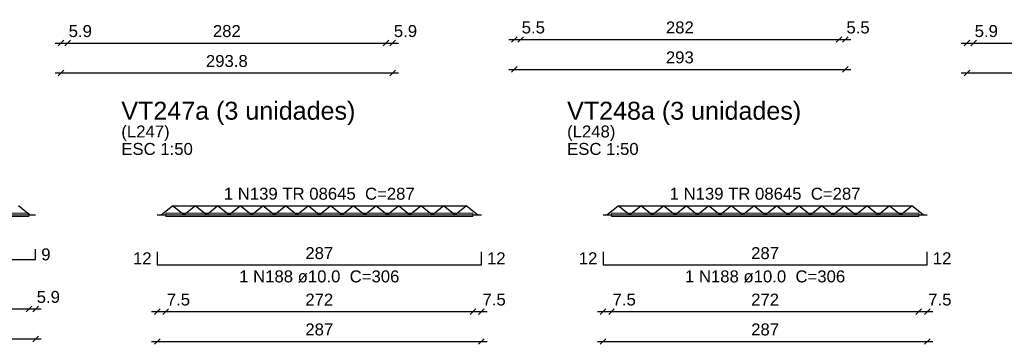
# Model space of a CAD drawing. Header units: millimetres. Extents: x 0 to 119, y 0 to 84.
# Tile 14 of 23: x 51.31 to 68.75, y 61.74 to 67.49. Entities that reach past the tile are written whole.
import ezdxf

# ---------------------------------------------------------------- set-up
doc = ezdxf.new("R2010")
doc.units = ezdxf.units.MM
doc.header["$MEASUREMENT"] = 0
doc.linetypes.add('NULL', pattern=[0])
doc.layers.get('0').update_dxf_attribs({"lineweight": 18})
for name, color, linetype, lineweight in [('Descrição da armadura', 7, 'Continuous', 0), ('DT-Armadura positiva', 2, 'Continuous', 30), ('DT-Cotas', 9, 'Continuous', 5), ('DT-Forma', 5, 'Continuous', 5), ('DT-Título', 3, 'Continuous', 20), ('Textos armaduras', 7, 'Continuous', 0)]:
    doc.layers.add(name, color=color, linetype=linetype, lineweight=lineweight)
doc.styles.add('Arial', font='txt')
doc.dimstyles.new('UM_50.000000', dxfattribs={"dimtxt": 0.18, "dimasz": 0.1, "dimexe": 0.1, "dimexo": 0.2, "dimgap": 0, "dimtad": 1, "dimtih": 1, "dimtoh": 1, "dimdec": 1, "dimlfac": 50, "dimzin": 0, "dimdsep": 46, "dimtxsty": 'Standard', "dimcen": 0.09, "dimdle": 0.1, "dimadec": 1, "dimazin": 2, "dimtfac": 1, "dimtdec": 4, "dimtofl": 0, "dimtmove": 0, "dimatfit": 3, "dimfxl": 1, "dimtolj": 1, "dimarcsym": 0})

# ---------------------------------------------------------------- blocks, each defined once
blk = doc.blocks.new('_Oblique')
at = {"color": 0, "linetype": 'ByBlock', "lineweight": -2}
blk.add_line((-0.5, -0.5), (0.5, 0.5), dxfattribs=at)
blk = doc.blocks.new('*D162')
at = {"layer": 'Defpoints', "color": 0}
for p in [(52.041, 66.542), (57.917, 66.542), (57.917, 66.542)]:
    blk.add_point(p, dxfattribs=at)
at = {"layer": 'DT-Cotas', "color": 0, "lineweight": -2}
blk.add_line((51.941, 66.542), (58.017, 66.542), dxfattribs=at)
at = {"layer": 'DT-Cotas', "color": 0, "lineweight": -2, "xscale": 0.1, "yscale": 0.1, "zscale": 0.1, "rotation": 180}
blk.add_blockref('_Oblique', (52.041, 66.542), dxfattribs=at)
at = {"layer": 'DT-Cotas', "color": 0, "lineweight": -2, "xscale": 0.1, "yscale": 0.1, "zscale": 0.1}
blk.add_blockref('_Oblique', (57.917, 66.542), dxfattribs=at)
at = {"layer": 'DT-Cotas', "color": 7, "insert": (54.979, 66.753), "char_height": 0.2118, "attachment_point": 5, "rotation": 0.0057, "style": 'Arial'}
blk.add_mtext('\\A1;293.8', dxfattribs=at)
blk = doc.blocks.new('*D163')
at = {"layer": 'Defpoints', "color": 0}
for p in [(52.041, 67.071), (52.159, 67.071), (52.159, 67.071)]:
    blk.add_point(p, dxfattribs=at)
at = {"layer": 'DT-Cotas', "color": 0, "lineweight": -2}
blk.add_line((51.941, 67.071), (52.259, 67.071), dxfattribs=at)
at = {"layer": 'DT-Cotas', "color": 0, "lineweight": -2, "xscale": 0.1, "yscale": 0.1, "zscale": 0.1, "rotation": 180}
blk.add_blockref('_Oblique', (52.041, 67.071), dxfattribs=at)
at = {"layer": 'DT-Cotas', "color": 0, "lineweight": -2, "xscale": 0.1, "yscale": 0.1, "zscale": 0.1}
blk.add_blockref('_Oblique', (52.159, 67.071), dxfattribs=at)
at = {"layer": 'DT-Cotas', "color": 7, "insert": (52.384, 67.283), "char_height": 0.2118, "attachment_point": 5, "rotation": 0.0057, "style": 'Arial'}
blk.add_mtext('\\A1;5.9', dxfattribs=at)
blk = doc.blocks.new('*D164')
at = {"layer": 'Defpoints', "color": 0}
for p in [(52.159, 67.071), (57.799, 67.071), (57.799, 67.071)]:
    blk.add_point(p, dxfattribs=at)
at = {"layer": 'DT-Cotas', "color": 0, "lineweight": -2}
blk.add_line((52.059, 67.071), (57.899, 67.071), dxfattribs=at)
at = {"layer": 'DT-Cotas', "color": 0, "lineweight": -2, "xscale": 0.1, "yscale": 0.1, "zscale": 0.1, "rotation": 180}
blk.add_blockref('_Oblique', (52.159, 67.071), dxfattribs=at)
at = {"layer": 'DT-Cotas', "color": 0, "lineweight": -2, "xscale": 0.1, "yscale": 0.1, "zscale": 0.1}
blk.add_blockref('_Oblique', (57.799, 67.071), dxfattribs=at)
at = {"layer": 'DT-Cotas', "color": 7, "insert": (54.979, 67.283), "char_height": 0.2118, "attachment_point": 5, "rotation": 0.0057, "style": 'Arial'}
blk.add_mtext('\\A1;282', dxfattribs=at)
blk = doc.blocks.new('*D165')
at = {"layer": 'Defpoints', "color": 0}
for p in [(57.799, 67.071), (57.917, 67.071), (57.917, 67.071)]:
    blk.add_point(p, dxfattribs=at)
at = {"layer": 'DT-Cotas', "color": 0, "lineweight": -2}
blk.add_line((57.699, 67.071), (58.017, 67.071), dxfattribs=at)
at = {"layer": 'DT-Cotas', "color": 0, "lineweight": -2, "xscale": 0.1, "yscale": 0.1, "zscale": 0.1, "rotation": 180}
blk.add_blockref('_Oblique', (57.799, 67.071), dxfattribs=at)
at = {"layer": 'DT-Cotas', "color": 0, "lineweight": -2, "xscale": 0.1, "yscale": 0.1, "zscale": 0.1}
blk.add_blockref('_Oblique', (57.917, 67.071), dxfattribs=at)
at = {"layer": 'DT-Cotas', "color": 7, "insert": (58.142, 67.283), "char_height": 0.2118, "attachment_point": 5, "rotation": 0.0057, "style": 'Arial'}
blk.add_mtext('\\A1;5.9', dxfattribs=at)
blk = doc.blocks.new('*D166')
at = {"layer": 'Defpoints', "color": 0}
for p in [(60.07, 66.606), (65.93, 66.606), (65.93, 66.606)]:
    blk.add_point(p, dxfattribs=at)
at = {"layer": 'DT-Cotas', "color": 0, "lineweight": -2}
blk.add_line((59.97, 66.606), (66.03, 66.606), dxfattribs=at)
at = {"layer": 'DT-Cotas', "color": 0, "lineweight": -2, "xscale": 0.1, "yscale": 0.1, "zscale": 0.1, "rotation": 180}
blk.add_blockref('_Oblique', (60.07, 66.606), dxfattribs=at)
at = {"layer": 'DT-Cotas', "color": 0, "lineweight": -2, "xscale": 0.1, "yscale": 0.1, "zscale": 0.1}
blk.add_blockref('_Oblique', (65.93, 66.606), dxfattribs=at)
at = {"layer": 'DT-Cotas', "color": 7, "insert": (63, 66.817), "char_height": 0.2118, "attachment_point": 5, "rotation": 0.0057, "style": 'Arial'}
blk.add_mtext('\\A1;293', dxfattribs=at)
blk = doc.blocks.new('*D167')
at = {"layer": 'Defpoints', "color": 0}
for p in [(60.07, 67.135), (60.18, 67.135), (60.18, 67.135)]:
    blk.add_point(p, dxfattribs=at)
at = {"layer": 'DT-Cotas', "color": 0, "lineweight": -2}
blk.add_line((59.97, 67.135), (60.28, 67.135), dxfattribs=at)
at = {"layer": 'DT-Cotas', "color": 0, "lineweight": -2, "xscale": 0.1, "yscale": 0.1, "zscale": 0.1, "rotation": 180}
blk.add_blockref('_Oblique', (60.07, 67.135), dxfattribs=at)
at = {"layer": 'DT-Cotas', "color": 0, "lineweight": -2, "xscale": 0.1, "yscale": 0.1, "zscale": 0.1}
blk.add_blockref('_Oblique', (60.18, 67.135), dxfattribs=at)
at = {"layer": 'DT-Cotas', "color": 7, "insert": (60.406, 67.347), "char_height": 0.2118, "attachment_point": 5, "rotation": 0.0057, "style": 'Arial'}
blk.add_mtext('\\A1;5.5', dxfattribs=at)
blk = doc.blocks.new('*D168')
at = {"layer": 'Defpoints', "color": 0}
for p in [(60.18, 67.135), (65.82, 67.135), (65.82, 67.135)]:
    blk.add_point(p, dxfattribs=at)
at = {"layer": 'DT-Cotas', "color": 0, "lineweight": -2}
blk.add_line((60.08, 67.135), (65.92, 67.135), dxfattribs=at)
at = {"layer": 'DT-Cotas', "color": 0, "lineweight": -2, "xscale": 0.1, "yscale": 0.1, "zscale": 0.1, "rotation": 180}
blk.add_blockref('_Oblique', (60.18, 67.135), dxfattribs=at)
at = {"layer": 'DT-Cotas', "color": 0, "lineweight": -2, "xscale": 0.1, "yscale": 0.1, "zscale": 0.1}
blk.add_blockref('_Oblique', (65.82, 67.135), dxfattribs=at)
at = {"layer": 'DT-Cotas', "color": 7, "insert": (63, 67.347), "char_height": 0.2118, "attachment_point": 5, "rotation": 0.0057, "style": 'Arial'}
blk.add_mtext('\\A1;282', dxfattribs=at)
blk = doc.blocks.new('*D169')
at = {"layer": 'Defpoints', "color": 0}
for p in [(65.82, 67.135), (65.93, 67.135), (65.93, 67.135)]:
    blk.add_point(p, dxfattribs=at)
at = {"layer": 'DT-Cotas', "color": 0, "lineweight": -2}
blk.add_line((65.72, 67.135), (66.03, 67.135), dxfattribs=at)
at = {"layer": 'DT-Cotas', "color": 0, "lineweight": -2, "xscale": 0.1, "yscale": 0.1, "zscale": 0.1, "rotation": 180}
blk.add_blockref('_Oblique', (65.82, 67.135), dxfattribs=at)
at = {"layer": 'DT-Cotas', "color": 0, "lineweight": -2, "xscale": 0.1, "yscale": 0.1, "zscale": 0.1}
blk.add_blockref('_Oblique', (65.93, 67.135), dxfattribs=at)
at = {"layer": 'DT-Cotas', "color": 7, "insert": (66.156, 67.347), "char_height": 0.2118, "attachment_point": 5, "rotation": 0.0057, "style": 'Arial'}
blk.add_mtext('\\A1;5.5', dxfattribs=at)
blk = doc.blocks.new('*D170')
at = {"layer": 'Defpoints', "color": 0}
for p in [(68.084, 66.542), (74.614, 66.542), (74.614, 66.542)]:
    blk.add_point(p, dxfattribs=at)
at = {"layer": 'DT-Cotas', "color": 0, "lineweight": -2}
blk.add_line((67.984, 66.542), (74.714, 66.542), dxfattribs=at)
at = {"layer": 'DT-Cotas', "color": 0, "lineweight": -2, "xscale": 0.1, "yscale": 0.1, "zscale": 0.1, "rotation": 180}
blk.add_blockref('_Oblique', (68.084, 66.542), dxfattribs=at)
at = {"layer": 'DT-Cotas', "color": 0, "lineweight": -2, "xscale": 0.1, "yscale": 0.1, "zscale": 0.1}
blk.add_blockref('_Oblique', (74.614, 66.542), dxfattribs=at)
at = {"layer": 'DT-Cotas', "color": 7, "insert": (71.349, 66.753), "char_height": 0.2118, "attachment_point": 5, "rotation": 0.0057, "style": 'Arial'}
blk.add_mtext('\\A1;326.5', dxfattribs=at)
blk = doc.blocks.new('*D171')
at = {"layer": 'Defpoints', "color": 0}
for p in [(68.084, 67.071), (68.202, 67.071), (68.202, 67.071)]:
    blk.add_point(p, dxfattribs=at)
at = {"layer": 'DT-Cotas', "color": 0, "lineweight": -2}
blk.add_line((67.984, 67.071), (68.302, 67.071), dxfattribs=at)
at = {"layer": 'DT-Cotas', "color": 0, "lineweight": -2, "xscale": 0.1, "yscale": 0.1, "zscale": 0.1, "rotation": 180}
blk.add_blockref('_Oblique', (68.084, 67.071), dxfattribs=at)
at = {"layer": 'DT-Cotas', "color": 0, "lineweight": -2, "xscale": 0.1, "yscale": 0.1, "zscale": 0.1}
blk.add_blockref('_Oblique', (68.202, 67.071), dxfattribs=at)
at = {"layer": 'DT-Cotas', "color": 7, "insert": (68.427, 67.283), "char_height": 0.2118, "attachment_point": 5, "rotation": 0.0057, "style": 'Arial'}
blk.add_mtext('\\A1;5.9', dxfattribs=at)
blk = doc.blocks.new('*D172')
at = {"layer": 'Defpoints', "color": 0}
for p in [(68.202, 67.071), (74.496, 67.071), (74.496, 67.071)]:
    blk.add_point(p, dxfattribs=at)
at = {"layer": 'DT-Cotas', "color": 0, "lineweight": -2}
blk.add_line((68.102, 67.071), (74.596, 67.071), dxfattribs=at)
at = {"layer": 'DT-Cotas', "color": 0, "lineweight": -2, "xscale": 0.1, "yscale": 0.1, "zscale": 0.1, "rotation": 180}
blk.add_blockref('_Oblique', (68.202, 67.071), dxfattribs=at)
at = {"layer": 'DT-Cotas', "color": 0, "lineweight": -2, "xscale": 0.1, "yscale": 0.1, "zscale": 0.1}
blk.add_blockref('_Oblique', (74.496, 67.071), dxfattribs=at)
at = {"layer": 'DT-Cotas', "color": 7, "insert": (71.349, 67.283), "char_height": 0.2118, "attachment_point": 5, "rotation": 0.0057, "style": 'Arial'}
blk.add_mtext('\\A1;314.7', dxfattribs=at)
blk = doc.blocks.new('*D214')
at = {"layer": 'Defpoints', "color": 0}
for p in [(46.583, 61.833), (51.592, 61.833), (51.592, 61.833)]:
    blk.add_point(p, dxfattribs=at)
at = {"layer": 'DT-Cotas', "color": 0, "lineweight": -2}
blk.add_line((46.483, 61.833), (51.692, 61.833), dxfattribs=at)
at = {"layer": 'DT-Cotas', "color": 0, "lineweight": -2, "xscale": 0.1, "yscale": 0.1, "zscale": 0.1, "rotation": 180}
blk.add_blockref('_Oblique', (46.583, 61.833), dxfattribs=at)
at = {"layer": 'DT-Cotas', "color": 0, "lineweight": -2, "xscale": 0.1, "yscale": 0.1, "zscale": 0.1}
blk.add_blockref('_Oblique', (51.592, 61.833), dxfattribs=at)
at = {"layer": 'DT-Cotas', "color": 7, "insert": (49.088, 62.045), "char_height": 0.2118, "attachment_point": 5, "rotation": 0.0057, "style": 'Arial'}
blk.add_mtext('\\A1;250.5', dxfattribs=at)
blk = doc.blocks.new('*D216')
at = {"layer": 'Defpoints', "color": 0}
for p in [(46.701, 62.363), (51.474, 62.363), (51.474, 62.363)]:
    blk.add_point(p, dxfattribs=at)
at = {"layer": 'DT-Cotas', "color": 0, "lineweight": -2}
blk.add_line((46.601, 62.363), (51.574, 62.363), dxfattribs=at)
at = {"layer": 'DT-Cotas', "color": 0, "lineweight": -2, "xscale": 0.1, "yscale": 0.1, "zscale": 0.1, "rotation": 180}
blk.add_blockref('_Oblique', (46.701, 62.363), dxfattribs=at)
at = {"layer": 'DT-Cotas', "color": 0, "lineweight": -2, "xscale": 0.1, "yscale": 0.1, "zscale": 0.1}
blk.add_blockref('_Oblique', (51.474, 62.363), dxfattribs=at)
at = {"layer": 'DT-Cotas', "color": 7, "insert": (49.088, 62.575), "char_height": 0.2118, "attachment_point": 5, "rotation": 0.0057, "style": 'Arial'}
blk.add_mtext('\\A1;238.7', dxfattribs=at)
blk = doc.blocks.new('*D217')
at = {"layer": 'Defpoints', "color": 0}
for p in [(51.474, 62.363), (51.592, 62.363), (51.592, 62.363)]:
    blk.add_point(p, dxfattribs=at)
at = {"layer": 'DT-Cotas', "color": 0, "lineweight": -2}
blk.add_line((51.374, 62.363), (51.692, 62.363), dxfattribs=at)
at = {"layer": 'DT-Cotas', "color": 0, "lineweight": -2, "xscale": 0.1, "yscale": 0.1, "zscale": 0.1, "rotation": 180}
blk.add_blockref('_Oblique', (51.474, 62.363), dxfattribs=at)
at = {"layer": 'DT-Cotas', "color": 0, "lineweight": -2, "xscale": 0.1, "yscale": 0.1, "zscale": 0.1}
blk.add_blockref('_Oblique', (51.592, 62.363), dxfattribs=at)
at = {"layer": 'DT-Cotas', "color": 7, "insert": (51.818, 62.575), "char_height": 0.2118, "attachment_point": 5, "rotation": 0.0057, "style": 'Arial'}
blk.add_mtext('\\A1;5.9', dxfattribs=at)
blk = doc.blocks.new('*D218')
at = {"layer": 'Defpoints', "color": 0}
for p in [(53.746, 61.787), (59.486, 61.787), (59.486, 61.787)]:
    blk.add_point(p, dxfattribs=at)
at = {"layer": 'DT-Cotas', "color": 0, "lineweight": -2}
blk.add_line((53.646, 61.787), (59.586, 61.787), dxfattribs=at)
at = {"layer": 'DT-Cotas', "color": 0, "lineweight": -2, "xscale": 0.1, "yscale": 0.1, "zscale": 0.1, "rotation": 180}
blk.add_blockref('_Oblique', (53.746, 61.787), dxfattribs=at)
at = {"layer": 'DT-Cotas', "color": 0, "lineweight": -2, "xscale": 0.1, "yscale": 0.1, "zscale": 0.1}
blk.add_blockref('_Oblique', (59.486, 61.787), dxfattribs=at)
at = {"layer": 'DT-Cotas', "color": 7, "insert": (56.616, 61.999), "char_height": 0.2118, "attachment_point": 5, "rotation": 0.0057, "style": 'Arial'}
blk.add_mtext('\\A1;287', dxfattribs=at)
blk = doc.blocks.new('*D219')
at = {"layer": 'Defpoints', "color": 0}
for p in [(53.746, 62.317), (53.896, 62.317), (53.896, 62.317)]:
    blk.add_point(p, dxfattribs=at)
at = {"layer": 'DT-Cotas', "color": 0, "lineweight": -2}
blk.add_line((53.646, 62.317), (53.996, 62.317), dxfattribs=at)
at = {"layer": 'DT-Cotas', "color": 0, "lineweight": -2, "xscale": 0.1, "yscale": 0.1, "zscale": 0.1, "rotation": 180}
blk.add_blockref('_Oblique', (53.746, 62.317), dxfattribs=at)
at = {"layer": 'DT-Cotas', "color": 0, "lineweight": -2, "xscale": 0.1, "yscale": 0.1, "zscale": 0.1}
blk.add_blockref('_Oblique', (53.896, 62.317), dxfattribs=at)
at = {"layer": 'DT-Cotas', "color": 7, "insert": (54.122, 62.529), "char_height": 0.2118, "attachment_point": 5, "rotation": 0.0057, "style": 'Arial'}
blk.add_mtext('\\A1;7.5', dxfattribs=at)
blk = doc.blocks.new('*D220')
at = {"layer": 'Defpoints', "color": 0}
for p in [(53.896, 62.317), (59.336, 62.317), (59.336, 62.317)]:
    blk.add_point(p, dxfattribs=at)
at = {"layer": 'DT-Cotas', "color": 0, "lineweight": -2}
blk.add_line((53.796, 62.317), (59.436, 62.317), dxfattribs=at)
at = {"layer": 'DT-Cotas', "color": 0, "lineweight": -2, "xscale": 0.1, "yscale": 0.1, "zscale": 0.1, "rotation": 180}
blk.add_blockref('_Oblique', (53.896, 62.317), dxfattribs=at)
at = {"layer": 'DT-Cotas', "color": 0, "lineweight": -2, "xscale": 0.1, "yscale": 0.1, "zscale": 0.1}
blk.add_blockref('_Oblique', (59.336, 62.317), dxfattribs=at)
at = {"layer": 'DT-Cotas', "color": 7, "insert": (56.616, 62.529), "char_height": 0.2118, "attachment_point": 5, "rotation": 0.0057, "style": 'Arial'}
blk.add_mtext('\\A1;272', dxfattribs=at)
blk = doc.blocks.new('*D221')
at = {"layer": 'Defpoints', "color": 0}
for p in [(59.336, 62.317), (59.486, 62.317), (59.486, 62.317)]:
    blk.add_point(p, dxfattribs=at)
at = {"layer": 'DT-Cotas', "color": 0, "lineweight": -2}
blk.add_line((59.236, 62.317), (59.586, 62.317), dxfattribs=at)
at = {"layer": 'DT-Cotas', "color": 0, "lineweight": -2, "xscale": 0.1, "yscale": 0.1, "zscale": 0.1, "rotation": 180}
blk.add_blockref('_Oblique', (59.336, 62.317), dxfattribs=at)
at = {"layer": 'DT-Cotas', "color": 0, "lineweight": -2, "xscale": 0.1, "yscale": 0.1, "zscale": 0.1}
blk.add_blockref('_Oblique', (59.486, 62.317), dxfattribs=at)
at = {"layer": 'DT-Cotas', "color": 7, "insert": (59.712, 62.529), "char_height": 0.2118, "attachment_point": 5, "rotation": 0.0057, "style": 'Arial'}
blk.add_mtext('\\A1;7.5', dxfattribs=at)
blk = doc.blocks.new('*D222')
at = {"layer": 'Defpoints', "color": 0}
for p in [(61.64, 61.787), (67.38, 61.787), (67.38, 61.787)]:
    blk.add_point(p, dxfattribs=at)
at = {"layer": 'DT-Cotas', "color": 0, "lineweight": -2}
blk.add_line((61.54, 61.787), (67.48, 61.787), dxfattribs=at)
at = {"layer": 'DT-Cotas', "color": 0, "lineweight": -2, "xscale": 0.1, "yscale": 0.1, "zscale": 0.1, "rotation": 180}
blk.add_blockref('_Oblique', (61.64, 61.787), dxfattribs=at)
at = {"layer": 'DT-Cotas', "color": 0, "lineweight": -2, "xscale": 0.1, "yscale": 0.1, "zscale": 0.1}
blk.add_blockref('_Oblique', (67.38, 61.787), dxfattribs=at)
at = {"layer": 'DT-Cotas', "color": 7, "insert": (64.51, 61.999), "char_height": 0.2118, "attachment_point": 5, "rotation": 0.0057, "style": 'Arial'}
blk.add_mtext('\\A1;287', dxfattribs=at)
blk = doc.blocks.new('*D223')
at = {"layer": 'Defpoints', "color": 0}
for p in [(61.64, 62.317), (61.79, 62.317), (61.79, 62.317)]:
    blk.add_point(p, dxfattribs=at)
at = {"layer": 'DT-Cotas', "color": 0, "lineweight": -2}
blk.add_line((61.54, 62.317), (61.89, 62.317), dxfattribs=at)
at = {"layer": 'DT-Cotas', "color": 0, "lineweight": -2, "xscale": 0.1, "yscale": 0.1, "zscale": 0.1, "rotation": 180}
blk.add_blockref('_Oblique', (61.64, 62.317), dxfattribs=at)
at = {"layer": 'DT-Cotas', "color": 0, "lineweight": -2, "xscale": 0.1, "yscale": 0.1, "zscale": 0.1}
blk.add_blockref('_Oblique', (61.79, 62.317), dxfattribs=at)
at = {"layer": 'DT-Cotas', "color": 7, "insert": (62.015, 62.529), "char_height": 0.2118, "attachment_point": 5, "rotation": 0.0057, "style": 'Arial'}
blk.add_mtext('\\A1;7.5', dxfattribs=at)
blk = doc.blocks.new('*D224')
at = {"layer": 'Defpoints', "color": 0}
for p in [(61.79, 62.317), (67.23, 62.317), (67.23, 62.317)]:
    blk.add_point(p, dxfattribs=at)
at = {"layer": 'DT-Cotas', "color": 0, "lineweight": -2}
blk.add_line((61.69, 62.317), (67.33, 62.317), dxfattribs=at)
at = {"layer": 'DT-Cotas', "color": 0, "lineweight": -2, "xscale": 0.1, "yscale": 0.1, "zscale": 0.1, "rotation": 180}
blk.add_blockref('_Oblique', (61.79, 62.317), dxfattribs=at)
at = {"layer": 'DT-Cotas', "color": 0, "lineweight": -2, "xscale": 0.1, "yscale": 0.1, "zscale": 0.1}
blk.add_blockref('_Oblique', (67.23, 62.317), dxfattribs=at)
at = {"layer": 'DT-Cotas', "color": 7, "insert": (64.51, 62.529), "char_height": 0.2118, "attachment_point": 5, "rotation": 0.0057, "style": 'Arial'}
blk.add_mtext('\\A1;272', dxfattribs=at)
blk = doc.blocks.new('*D225')
at = {"layer": 'Defpoints', "color": 0}
for p in [(67.23, 62.317), (67.38, 62.317), (67.38, 62.317)]:
    blk.add_point(p, dxfattribs=at)
at = {"layer": 'DT-Cotas', "color": 0, "lineweight": -2}
blk.add_line((67.13, 62.317), (67.48, 62.317), dxfattribs=at)
at = {"layer": 'DT-Cotas', "color": 0, "lineweight": -2, "xscale": 0.1, "yscale": 0.1, "zscale": 0.1, "rotation": 180}
blk.add_blockref('_Oblique', (67.23, 62.317), dxfattribs=at)
at = {"layer": 'DT-Cotas', "color": 0, "lineweight": -2, "xscale": 0.1, "yscale": 0.1, "zscale": 0.1}
blk.add_blockref('_Oblique', (67.38, 62.317), dxfattribs=at)
at = {"layer": 'DT-Cotas', "color": 7, "insert": (67.605, 62.529), "char_height": 0.2118, "attachment_point": 5, "rotation": 0.0057, "style": 'Arial'}
blk.add_mtext('\\A1;7.5', dxfattribs=at)

msp = doc.modelspace()

# ---------------------------------------------------------------- linework, layer by layer
at = {"layer": 'DT-Armadura positiva'}
for p, q in [((51.4876, 64.0294), (51.2876, 64.1894)), ((53.8161, 64.0294), (54.0161, 64.1894)), ((54.2161, 64.0294), (54.0161, 64.1894)), ((54.0161, 64.1894), (59.2161, 64.1894)), ((54.2161, 64.0294), (54.4161, 64.1894)), ((54.6161, 64.0294), (54.4161, 64.1894)), ((54.6161, 64.0294), (54.8161, 64.1894)), ((55.0161, 64.0294), (54.8161, 64.1894)), ((55.0161, 64.0294), (55.2161, 64.1894)), ((55.4161, 64.0294), (55.2161, 64.1894)), ((55.4161, 64.0294), (55.6161, 64.1894)), ((55.8161, 64.0294), (55.6161, 64.1894)), ((55.8161, 64.0294), (56.0161, 64.1894)), ((56.2161, 64.0294), (56.0161, 64.1894)), ((56.2161, 64.0294), (56.4161, 64.1894)), ((56.6161, 64.0294), (56.4161, 64.1894)), ((56.6161, 64.0294), (56.8161, 64.1894)), ((57.0161, 64.0294), (56.8161, 64.1894)), ((57.0161, 64.0294), (57.2161, 64.1894)), ((57.4161, 64.0294), (57.2161, 64.1894)), ((57.4161, 64.0294), (57.6161, 64.1894)), ((57.8161, 64.0294), (57.6161, 64.1894)), ((57.8161, 64.0294), (58.0161, 64.1894)), ((58.2161, 64.0294), (58.0161, 64.1894)), ((58.2161, 64.0294), (58.4161, 64.1894)), ((58.6161, 64.0294), (58.4161, 64.1894)), ((58.6161, 64.0294), (58.8161, 64.1894)), ((59.0161, 64.0294), (58.8161, 64.1894)), ((59.0161, 64.0294), (59.2161, 64.1894)), ((59.4161, 64.0294), (59.2161, 64.1894)), ((61.7097, 64.0294), (61.9097, 64.1894)), ((62.1097, 64.0294), (61.9097, 64.1894)), ((61.9097, 64.1894), (67.1097, 64.1894)), ((62.1097, 64.0294), (62.3097, 64.1894)), ((62.5097, 64.0294), (62.3097, 64.1894)), ((62.5097, 64.0294), (62.7097, 64.1894)), ((62.9097, 64.0294), (62.7097, 64.1894)), ((62.9097, 64.0294), (63.1097, 64.1894)), ((63.3097, 64.0294), (63.1097, 64.1894)), ((63.3097, 64.0294), (63.5097, 64.1894)), ((63.7097, 64.0294), (63.5097, 64.1894)), ((63.7097, 64.0294), (63.9097, 64.1894)), ((64.1097, 64.0294), (63.9097, 64.1894)), ((64.1097, 64.0294), (64.3097, 64.1894)), ((64.5097, 64.0294), (64.3097, 64.1894)), ((64.5097, 64.0294), (64.7097, 64.1894)), ((64.9097, 64.0294), (64.7097, 64.1894)), ((64.9097, 64.0294), (65.1097, 64.1894)), ((65.3097, 64.0294), (65.1097, 64.1894)), ((65.3097, 64.0294), (65.5097, 64.1894)), ((65.7097, 64.0294), (65.5097, 64.1894)), ((65.7097, 64.0294), (65.9097, 64.1894)), ((66.1097, 64.0294), (65.9097, 64.1894)), ((66.1097, 64.0294), (66.3097, 64.1894)), ((66.5097, 64.0294), (66.3097, 64.1894)), ((66.5097, 64.0294), (66.7097, 64.1894)), ((66.9097, 64.0294), (66.7097, 64.1894)), ((66.9097, 64.0294), (67.1097, 64.1894)), ((67.3097, 64.0294), (67.1097, 64.1894)), ((46.5828, 64.0294), (51.5924, 64.0294)), ((53.7461, 64.0294), (59.4861, 64.0294)), ((61.6397, 64.0294), (67.3797, 64.0294))]:
    msp.add_line(p, q, dxfattribs=at)
for points in [[(46.5828, 63.4218), (46.5828, 63.2378), (51.5924, 63.2378), (51.5924, 63.4218)], [(53.7461, 63.3758), (53.7461, 63.1458), (59.4861, 63.1458), (59.4861, 63.3758)], [(61.6397, 63.3758), (61.6397, 63.1458), (67.3797, 63.1458), (67.3797, 63.3758)]]:
    msp.add_lwpolyline(points, dxfattribs=at)
at = {"layer": 'DT-Forma'}
for points in [[(46.7008, 63.9994), (46.7008, 64.0594), (51.4744, 64.0594), (51.4744, 63.9994), (46.7008, 63.9994)], [(53.8961, 63.9994), (53.8961, 64.0594), (59.3361, 64.0594), (59.3361, 63.9994), (53.8961, 63.9994)], [(61.7897, 63.9994), (61.7897, 64.0594), (67.2297, 64.0594), (67.2297, 63.9994), (61.7897, 63.9994)]]:
    msp.add_lwpolyline(points, close=True, dxfattribs=at)

# ---------------------------------------------------------------- texts
at = {"layer": 'Descrição da armadura', "linetype": 'NULL', "char_height": 0.2118, "attachment_point": 8, "line_spacing_factor": 0.9, "style": 'Arial'}
for s, insert, width in [('1 N139 TR 08645  C=287', (56.6157, 64.2953), 6.626104), ('1 N139 TR 08645  C=287', (64.5093, 64.2953), 6.626104), ('1 N188 ø10.0  C=306', (56.6157, 62.8283), 5.562109), ('1 N188 ø10.0  C=306', (64.5093, 62.8283), 5.562109)]:
    msp.add_mtext(s, dxfattribs=dict(at, insert=insert, width=width))
at = {"layer": 'DT-Título', "linetype": 'NULL', "attachment_point": 7, "line_spacing_factor": 0.798, "style": 'Arial'}
for s, insert, char_height, width in [('VT247a (3 unidades)', (53.1107, 65.6194), 0.3177, 8.218633), ('VT248a (3 unidades)', (61.0043, 65.6194), 0.3177, 8.218633), ('(L247)', (53.1107, 65.3364), 0.2118, 1.676562), ('(L248)', (61.0043, 65.3364), 0.2118, 1.676562), ('ESC 1:50', (53.1107, 65.0883), 0.2118, 2.482559), ('ESC 1:50', (61.0043, 65.0883), 0.2118, 2.482559)]:
    msp.add_mtext(s, dxfattribs=dict(at, insert=insert, char_height=char_height, width=width))
at = {"layer": 'Textos armaduras', "linetype": 'NULL', "char_height": 0.2118, "line_spacing_factor": 0.9, "style": 'Arial'}
for s, insert, width, attachment_point in [('287', (56.6161, 63.2431), 1.367705, 8), ('287', (64.5097, 63.2431), 1.367705, 8), ('9', (51.6924, 63.4357), 0.722568, 1), ('12', (53.6461, 63.1549), 1.045137, 9), ('12', (59.5861, 63.3667), 1.045137, 1), ('12', (61.5397, 63.1549), 1.045137, 9), ('12', (67.4797, 63.3667), 1.045137, 1)]:
    msp.add_mtext(s, dxfattribs=dict(at, insert=insert, width=width, attachment_point=attachment_point))

# ---------------------------------------------------------------- dimensions: what is measured, and where the dimension line sits
at = {"layer": 'DT-Cotas'}
for base, p1, p2, picture, middle in [((60.1802, 67.135), (60.0702, 67.135), (60.1802, 67.135), '*D167', (60.4058, 67.3468)), ((65.82, 67.135), (60.1802, 67.135), (65.82, 67.135), '*D168', (63.0001, 67.3468)), ((65.93, 67.135), (65.82, 67.135), (65.93, 67.135), '*D169', (66.1556, 67.3468)), ((52.1588, 67.071), (52.0408, 67.071), (52.1588, 67.071), '*D163', (52.3844, 67.2828)), ((57.7986, 67.071), (52.1588, 67.071), (57.7986, 67.071), '*D164', (54.9787, 67.2828)), ((57.9166, 67.071), (57.7986, 67.071), (57.9166, 67.071), '*D165', (58.1421, 67.2828)), ((68.2017, 67.071), (68.0837, 67.071), (68.2017, 67.071), '*D171', (68.4273, 67.2828)), ((74.4963, 67.071), (68.2017, 67.071), (74.4963, 67.071), '*D172', (71.349, 67.2828)), ((65.93, 66.6055), (60.0702, 66.6055), (65.93, 66.6055), '*D166', (63.0001, 66.8173)), ((57.9166, 66.5415), (52.0408, 66.5415), (57.9166, 66.5415), '*D162', (54.9787, 66.7533)), ((74.6143, 66.5415), (68.0837, 66.5415), (74.6143, 66.5415), '*D170', (71.349, 66.7533)), ((51.4744, 62.3628), (46.7008, 62.3628), (51.4744, 62.3628), '*D216', (49.0876, 62.5746)), ((51.5924, 62.3628), (51.4744, 62.3628), (51.5924, 62.3628), '*D217', (51.818, 62.5746)), ((53.8961, 62.3168), (53.7461, 62.3168), (53.8961, 62.3168), '*D219', (54.1217, 62.5286)), ((59.3361, 62.3168), (53.8961, 62.3168), (59.3361, 62.3168), '*D220', (56.6161, 62.5286)), ((59.4861, 62.3168), (59.3361, 62.3168), (59.4861, 62.3168), '*D221', (59.7116, 62.5286)), ((61.7897, 62.3168), (61.6397, 62.3168), (61.7897, 62.3168), '*D223', (62.0153, 62.5286)), ((67.2297, 62.3168), (61.7897, 62.3168), (67.2297, 62.3168), '*D224', (64.5097, 62.5286)), ((67.3797, 62.3168), (67.2297, 62.3168), (67.3797, 62.3168), '*D225', (67.6053, 62.5286)), ((51.5924, 61.8333), (46.5828, 61.8333), (51.5924, 61.8333), '*D214', (49.0876, 62.0451)), ((59.4861, 61.7873), (53.7461, 61.7873), (59.4861, 61.7873), '*D218', (56.6161, 61.9991)), ((67.3797, 61.7873), (61.6397, 61.7873), (67.3797, 61.7873), '*D222', (64.5097, 61.9991))]:
    dim = msp.add_linear_dim(base=base, p1=p1, p2=p2, dimstyle='UM_50.000000', override={"dimtxt": 0.2118, "dimasz": 0.1, "dimexe": 0.1, "dimexo": 0.2, "dimtad": 1, "dimtih": 0, "dimtoh": 0, "dimdec": 1, "dimlfac": 50, "dimzin": 8, "dimtxsty": 'Arial', "dimblk": 'Oblique', "dimblk1": 'Oblique', "dimblk2": 'Oblique', "dimsah": 1, "dimdle": 0.1, "dimse1": 1, "dimse2": 1, "dimclrt": 7, "dimadec": 1, "dimazin": 3, "dimtmove": 2, "dimldrblk": 'Oblique'}, dxfattribs=at)
    dim.commit()
    dim.dimension.update_dxf_attribs({"geometry": picture, "text_midpoint": middle, "dimtype": 160, "text_rotation": 0.00573})

doc.saveas('drawing.dxf')
